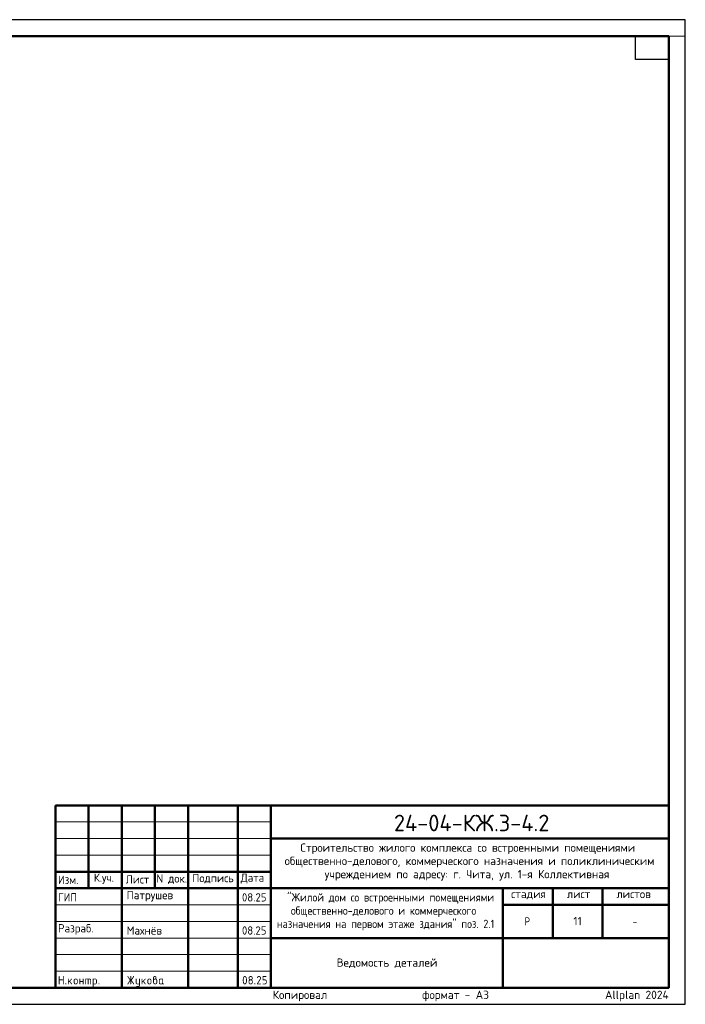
# Model space of a CAD drawing. Header units: millimetres. Extents: x 0 to 42000, y 0 to 29700.
# Tile 2 of 2: x 21920 to 42000, y 0 to 29700. Entities that reach past the tile are written whole.
import ezdxf

# ---------------------------------------------------------------- set-up
doc = ezdxf.new("R2010")
doc.units = ezdxf.units.MM
doc.layers.add('Standard', color=7, linetype='Continuous', lineweight=25)
doc.layers.add('Надписи', color=7, linetype='Continuous', lineweight=25)
doc.styles.add('ISOCPEUR', font='txt')

msp = doc.modelspace()

# ---------------------------------------------------------------- hatches: boundary and pattern name
at = {"layer": 'Standard', "linetype": 'Continuous', "lineweight": 25, "transparency": 33554687}
for points in [[(23099, 614), (23099, 839), (23099, 840), (23099, 842), (23099, 843), (23100, 844), (23100, 845), (23101, 846), (23101, 847), (23102, 848), (23103, 849), (23104, 850), (23105, 850), (23106, 851), (23107, 851), (23109, 851), (23110, 851), (23112, 851), (23113, 851), (23115, 851), (23116, 851), (23117, 851), (23118, 850), (23119, 850), (23120, 849), (23121, 848), (23122, 847), (23122, 846), (23123, 845), (23123, 844), (23124, 843), (23124, 842), (23124, 840), (23124, 839), (23124, 751), (23224, 751), (23224, 839), (23224, 840), (23224, 842), (23224, 843), (23225, 844), (23225, 845), (23226, 846), (23226, 847), (23227, 848), (23228, 849), (23229, 850), (23230, 850), (23231, 851), (23232, 851), (23233, 851), (23235, 851), (23236, 851), (23238, 851), (23239, 851), (23241, 851), (23242, 851), (23243, 850), (23244, 850), (23245, 849), (23246, 848), (23247, 847), (23247, 846), (23248, 845), (23248, 844), (23249, 843), (23249, 842), (23249, 840), (23249, 839), (23249, 614), (23249, 612), (23249, 611), (23249, 609), (23248, 608), (23248, 607), (23247, 606), (23247, 605), (23246, 604), (23245, 604), (23244, 603), (23243, 602), (23242, 602), (23241, 602), (23239, 601), (23238, 601), (23236, 601), (23235, 601), (23233, 601), (23232, 602), (23231, 602), (23230, 602), (23229, 603), (23228, 604), (23227, 604), (23226, 605), (23226, 606), (23225, 607), (23225, 608), (23224, 609), (23224, 611), (23224, 612), (23224, 614), (23224, 726), (23124, 726), (23124, 614), (23124, 612), (23124, 611), (23124, 609), (23123, 608), (23123, 607), (23122, 606), (23122, 605), (23121, 604), (23120, 604), (23119, 603), (23118, 602), (23117, 602), (23116, 602), (23115, 601), (23113, 601), (23112, 601), (23110, 601), (23109, 601), (23107, 602), (23106, 602), (23105, 602), (23104, 603), (23103, 604), (23102, 604), (23101, 605), (23101, 606), (23100, 607), (23100, 608), (23099, 609), (23099, 611), (23099, 612)], [(23299, 626), (23299, 628), (23299, 629), (23299, 631), (23300, 632), (23300, 633), (23301, 634), (23301, 635), (23302, 636), (23303, 637), (23304, 637), (23305, 638), (23306, 638), (23307, 638), (23309, 639), (23310, 639), (23312, 639), (23313, 639), (23314, 639), (23316, 638), (23317, 638), (23318, 638), (23319, 637), (23320, 637), (23321, 636), (23322, 635), (23322, 634), (23323, 633), (23323, 632), (23324, 631), (23324, 629), (23324, 628), (23324, 626), (23324, 614), (23324, 612), (23324, 611), (23324, 610), (23323, 608), (23323, 607), (23322, 606), (23322, 605), (23321, 604), (23320, 604), (23319, 603), (23318, 602), (23317, 602), (23316, 602), (23314, 601), (23313, 601), (23312, 601), (23310, 601), (23309, 601), (23307, 602), (23306, 602), (23305, 602), (23304, 603), (23303, 604), (23302, 604), (23301, 605), (23301, 606), (23300, 607), (23300, 608), (23299, 610), (23299, 611), (23299, 612), (23299, 614)], [(23399, 694), (23478, 773), (23478, 773), (23479, 774), (23480, 775), (23482, 775), (23483, 776), (23484, 776), (23485, 776), (23486, 776), (23488, 776), (23489, 776), (23491, 776), (23492, 775), (23493, 775), (23494, 774), (23495, 774), (23496, 773), (23497, 772), (23497, 771), (23498, 770), (23498, 769), (23499, 768), (23499, 767), (23499, 765), (23499, 764), (23499, 762), (23499, 761), (23498, 760), (23498, 759), (23497, 758), (23497, 757), (23496, 756), (23495, 755), (23440, 700), (23496, 621), (23498, 619), (23498, 617), (23499, 616), (23499, 614), (23499, 612), (23499, 611), (23499, 609), (23498, 608), (23498, 607), (23497, 606), (23497, 605), (23496, 604), (23495, 604), (23494, 603), (23493, 602), (23492, 602), (23491, 602), (23489, 601), (23488, 601), (23486, 601), (23485, 601), (23483, 602), (23482, 602), (23480, 603), (23479, 603), (23478, 604), (23477, 605), (23476, 607), (23422, 682), (23399, 659), (23399, 614), (23399, 612), (23399, 611), (23399, 609), (23398, 608), (23398, 607), (23397, 606), (23397, 605), (23396, 604), (23395, 604), (23394, 603), (23393, 602), (23392, 602), (23391, 602), (23389, 601), (23388, 601), (23386, 601), (23385, 601), (23383, 601), (23382, 602), (23381, 602), (23380, 602), (23379, 603), (23378, 604), (23377, 604), (23376, 605), (23376, 606), (23375, 607), (23375, 608), (23374, 609), (23374, 611), (23374, 612), (23374, 614), (23374, 764), (23374, 765), (23374, 767), (23374, 768), (23375, 769), (23375, 770), (23376, 771), (23376, 772), (23377, 773), (23378, 774), (23379, 774), (23380, 775), (23381, 775), (23382, 776), (23383, 776), (23385, 776), (23386, 776), (23388, 776), (23389, 776), (23391, 776), (23392, 775), (23393, 775), (23394, 774), (23395, 774), (23396, 773), (23397, 772), (23397, 771), (23398, 770), (23398, 769), (23399, 768), (23399, 767), (23399, 765), (23399, 764)], [(23749, 676), (23749, 614), (23749, 612), (23748, 611), (23748, 609), (23748, 608), (23747, 607), (23747, 606), (23746, 605), (23746, 604), (23745, 604), (23744, 603), (23743, 602), (23742, 602), (23740, 602), (23739, 601), (23738, 601), (23736, 601), (23735, 601), (23733, 601), (23732, 602), (23731, 602), (23729, 602), (23729, 603), (23728, 604), (23727, 604), (23726, 605), (23725, 606), (23725, 607), (23724, 608), (23724, 609), (23724, 611), (23724, 612), (23724, 614), (23724, 764), (23724, 765), (23724, 767), (23724, 768), (23724, 769), (23725, 770), (23725, 771), (23726, 772), (23727, 773), (23728, 774), (23729, 774), (23729, 775), (23731, 775), (23732, 776), (23733, 776), (23735, 776), (23736, 776), (23738, 776), (23739, 776), (23740, 776), (23742, 775), (23743, 775), (23744, 774), (23745, 774), (23746, 773), (23746, 772), (23747, 771), (23747, 770), (23748, 769), (23748, 768), (23748, 767), (23749, 765), (23749, 764), (23749, 701), (23823, 701), (23823, 764), (23823, 765), (23824, 767), (23824, 768), (23824, 769), (23825, 770), (23825, 771), (23826, 772), (23826, 773), (23827, 774), (23828, 774), (23829, 775), (23830, 775), (23832, 776), (23833, 776), (23834, 776), (23836, 776), (23837, 776), (23839, 776), (23840, 776), (23841, 775), (23843, 775), (23843, 774), (23844, 774), (23845, 773), (23846, 772), (23847, 771), (23847, 770), (23848, 769), (23848, 768), (23848, 767), (23848, 765), (23848, 764), (23848, 614), (23848, 612), (23848, 611), (23848, 609), (23848, 608), (23847, 607), (23847, 606), (23846, 605), (23845, 604), (23844, 604), (23843, 603), (23843, 602), (23841, 602), (23840, 602), (23839, 601), (23837, 601), (23836, 601), (23834, 601), (23833, 601), (23832, 602), (23830, 602), (23829, 602), (23828, 603), (23827, 604), (23826, 604), (23826, 605), (23825, 606), (23825, 607), (23824, 608), (23824, 609), (23824, 611), (23823, 612), (23823, 614), (23823, 676)], [(23911, 776), (24023, 776), (24026, 776), (24028, 776), (24031, 776), (24033, 775), (24036, 775), (24038, 774), (24040, 773), (24043, 773), (24045, 772), (24047, 770), (24049, 769), (24051, 768), (24053, 767), (24055, 765), (24057, 763), (24059, 762), (24061, 760), (24062, 758), (24064, 756), (24065, 754), (24067, 752), (24068, 750), (24069, 748), (24070, 745), (24071, 743), (24071, 741), (24072, 739), (24072, 736), (24073, 734), (24073, 731), (24073, 729), (24073, 726), (24073, 614), (24073, 612), (24073, 611), (24073, 609), (24073, 608), (24072, 607), (24072, 606), (24071, 605), (24070, 604), (24069, 604), (24068, 603), (24067, 602), (24066, 602), (24065, 602), (24064, 601), (24062, 601), (24061, 601), (24059, 601), (24058, 601), (24057, 602), (24055, 602), (24054, 602), (24053, 603), (24052, 604), (24051, 604), (24051, 605), (24050, 606), (24049, 607), (24049, 608), (24049, 609), (24048, 611), (24048, 612), (24048, 614), (24048, 726), (24048, 729), (24048, 731), (24047, 734), (24046, 736), (24046, 738), (24044, 740), (24043, 742), (24041, 744), (24039, 746), (24037, 747), (24035, 748), (24033, 749), (24031, 750), (24028, 751), (24026, 751), (24023, 751), (23998, 751), (23998, 614), (23998, 612), (23998, 611), (23998, 609), (23998, 608), (23997, 607), (23997, 606), (23996, 605), (23995, 604), (23995, 604), (23994, 603), (23993, 602), (23991, 602), (23990, 602), (23989, 601), (23987, 601), (23986, 601), (23984, 601), (23983, 601), (23982, 602), (23980, 602), (23979, 602), (23978, 603), (23977, 604), (23977, 604), (23976, 605), (23975, 606), (23975, 607), (23974, 608), (23974, 609), (23974, 611), (23973, 612), (23973, 614), (23973, 751), (23924, 751), (23924, 614), (23924, 612), (23923, 611), (23923, 609), (23923, 608), (23922, 607), (23922, 606), (23921, 605), (23920, 604), (23920, 604), (23919, 603), (23918, 602), (23916, 602), (23915, 602), (23914, 601), (23913, 601), (23911, 601), (23909, 601), (23908, 601), (23907, 602), (23906, 602), (23904, 602), (23903, 603), (23902, 604), (23902, 604), (23901, 605), (23900, 606), (23900, 607), (23899, 608), (23899, 609), (23899, 611), (23898, 612), (23898, 614), (23898, 764), (23898, 765), (23899, 767), (23899, 768), (23899, 769), (23900, 770), (23900, 771), (23901, 772), (23902, 773), (23902, 774), (23903, 774), (23904, 775), (23905, 775), (23907, 776), (23908, 776), (23909, 776)], [(24298, 626), (24298, 628), (24298, 629), (24299, 631), (24299, 632), (24299, 633), (24300, 634), (24301, 635), (24301, 636), (24302, 637), (24303, 637), (24304, 638), (24305, 638), (24307, 638), (24308, 639), (24309, 639), (24311, 639), (24312, 639), (24314, 639), (24315, 638), (24316, 638), (24317, 638), (24318, 637), (24319, 637), (24320, 636), (24321, 635), (24322, 634), (24322, 633), (24323, 632), (24323, 631), (24323, 629), (24323, 628), (24323, 626), (24323, 614), (24323, 612), (24323, 611), (24323, 610), (24323, 608), (24322, 607), (24322, 606), (24321, 605), (24320, 604), (24319, 604), (24318, 603), (24317, 602), (24316, 602), (24315, 602), (24314, 601), (24312, 601), (24311, 601), (24309, 601), (24308, 601), (24307, 602), (24305, 602), (24304, 602), (24303, 603), (24302, 604), (24301, 604), (24301, 605), (24300, 606), (24299, 607), (24299, 608), (24299, 610), (24298, 611), (24298, 612), (24298, 614)], [(25259, 704), (25194, 607), (25193, 605), (25192, 604), (25191, 603), (25190, 603), (25188, 602), (25187, 602), (25185, 601), (25183, 601), (25182, 601), (25180, 601), (25179, 602), (25178, 602), (25177, 603), (25176, 603), (25175, 604), (25174, 605), (25173, 605), (25173, 606), (25172, 607), (25172, 609), (25171, 610), (25171, 611), (25171, 613), (25171, 614), (25171, 616), (25172, 618), (25172, 619), (25173, 621), (25243, 726), (25173, 832), (25172, 833), (25172, 835), (25171, 837), (25171, 838), (25171, 840), (25171, 841), (25171, 843), (25172, 844), (25172, 845), (25173, 846), (25173, 847), (25174, 848), (25175, 849), (25176, 849), (25177, 850), (25178, 850), (25179, 851), (25181, 851), (25182, 851), (25184, 851), (25185, 851), (25187, 851), (25188, 851), (25189, 850), (25191, 849), (25192, 848), (25193, 847), (25194, 846), (25259, 749), (25259, 839), (25259, 840), (25259, 842), (25259, 843), (25259, 844), (25260, 845), (25260, 846), (25261, 847), (25262, 848), (25262, 849), (25263, 850), (25264, 850), (25266, 851), (25267, 851), (25268, 851), (25269, 851), (25271, 851), (25273, 851), (25274, 851), (25275, 851), (25277, 851), (25278, 850), (25279, 850), (25280, 849), (25280, 848), (25281, 847), (25282, 846), (25282, 845), (25283, 844), (25283, 843), (25283, 842), (25284, 840), (25284, 839), (25284, 749), (25348, 846), (25349, 847), (25350, 848), (25351, 849), (25353, 850), (25354, 851), (25356, 851), (25357, 851), (25359, 851), (25360, 851), (25361, 851), (25362, 851), (25363, 850), (25365, 850), (25366, 849), (25367, 848), (25367, 847), (25368, 847), (25369, 846), (25370, 845), (25370, 843), (25371, 842), (25371, 841), (25371, 840), (25371, 839), (25371, 837), (25371, 835), (25370, 833), (25369, 832), (25299, 726), (25369, 621), (25370, 619), (25371, 617), (25371, 616), (25371, 614), (25371, 613), (25371, 611), (25371, 610), (25370, 609), (25370, 608), (25369, 607), (25368, 606), (25368, 605), (25367, 604), (25366, 603), (25365, 603), (25364, 602), (25363, 602), (25361, 602), (25360, 601), (25359, 601), (25357, 601), (25356, 602), (25354, 602), (25353, 603), (25351, 603), (25350, 604), (25349, 605), (25348, 607), (25284, 704), (25284, 614), (25284, 612), (25283, 611), (25283, 609), (25283, 608), (25282, 607), (25282, 606), (25281, 605), (25280, 604), (25280, 604), (25279, 603), (25278, 602), (25277, 602), (25275, 602), (25274, 601), (25273, 601), (25271, 601), (25269, 601), (25268, 601), (25267, 602), (25266, 602), (25264, 602), (25263, 603), (25262, 604), (25262, 604), (25261, 605), (25260, 606), (25260, 607), (25259, 608), (25259, 609), (25259, 611), (25259, 612), (25259, 614)], [(25521, 576), (25521, 601), (25471, 601), (25468, 601), (25466, 602), (25463, 602), (25461, 602), (25458, 603), (25456, 603), (25454, 604), (25452, 605), (25449, 606), (25447, 607), (25445, 608), (25443, 609), (25441, 611), (25439, 612), (25437, 614), (25436, 616), (25434, 618), (25432, 620), (25431, 622), (25429, 624), (25428, 626), (25427, 628), (25426, 630), (25425, 632), (25424, 634), (25423, 637), (25422, 639), (25422, 641), (25422, 644), (25421, 646), (25421, 649), (25421, 651), (25421, 764), (25421, 765), (25421, 767), (25421, 768), (25422, 769), (25422, 770), (25423, 771), (25423, 772), (25424, 773), (25425, 774), (25426, 774), (25427, 775), (25428, 775), (25429, 776), (25431, 776), (25432, 776), (25434, 776), (25435, 776), (25437, 776), (25438, 776), (25439, 775), (25440, 775), (25441, 774), (25442, 774), (25443, 773), (25444, 772), (25444, 771), (25445, 770), (25445, 769), (25446, 768), (25446, 767), (25446, 765), (25446, 764), (25446, 651), (25446, 649), (25447, 646), (25447, 644), (25448, 642), (25449, 640), (25450, 638), (25452, 636), (25454, 634), (25455, 632), (25457, 630), (25459, 629), (25462, 628), (25464, 627), (25466, 627), (25468, 626), (25471, 626), (25521, 626), (25521, 764), (25521, 765), (25521, 767), (25521, 768), (25522, 769), (25522, 770), (25523, 771), (25523, 772), (25524, 773), (25525, 774), (25526, 774), (25527, 775), (25528, 775), (25529, 776), (25530, 776), (25532, 776), (25533, 776), (25535, 776), (25536, 776), (25538, 776), (25539, 775), (25540, 775), (25541, 774), (25542, 774), (25543, 773), (25544, 772), (25544, 771), (25545, 770), (25545, 769), (25545, 768), (25546, 767), (25546, 765), (25546, 764), (25546, 576), (25546, 574), (25546, 571), (25545, 569), (25545, 566), (25545, 564), (25544, 562), (25543, 559), (25542, 557), (25541, 555), (25540, 553), (25539, 551), (25538, 549), (25537, 547), (25535, 545), (25533, 543), (25532, 541), (25530, 539), (25528, 538), (25526, 536), (25524, 535), (25522, 533), (25520, 532), (25518, 531), (25516, 530), (25514, 529), (25511, 528), (25509, 528), (25507, 527), (25504, 527), (25502, 527), (25499, 526), (25497, 526), (25446, 526), (25445, 526), (25443, 527), (25442, 527), (25441, 527), (25440, 528), (25439, 528), (25438, 529), (25437, 529), (25436, 530), (25435, 531), (25435, 532), (25434, 533), (25434, 535), (25434, 536), (25434, 537), (25434, 539), (25434, 540), (25434, 541), (25434, 542), (25435, 544), (25435, 545), (25436, 546), (25436, 547), (25437, 548), (25438, 549), (25439, 549), (25440, 550), (25442, 550), (25443, 551), (25444, 551), (25445, 551), (25446, 551), (25496, 551), (25499, 551), (25501, 552), (25503, 552), (25506, 553), (25508, 554), (25510, 555), (25512, 557), (25514, 558), (25515, 560), (25517, 562), (25518, 564), (25519, 566), (25520, 568), (25520, 571), (25521, 573)], [(25621, 694), (25700, 773), (25700, 773), (25701, 774), (25702, 775), (25704, 775), (25705, 776), (25706, 776), (25707, 776), (25708, 776), (25710, 776), (25711, 776), (25713, 776), (25714, 775), (25715, 775), (25716, 774), (25717, 774), (25718, 773), (25719, 772), (25719, 771), (25720, 770), (25720, 769), (25721, 768), (25721, 767), (25721, 765), (25721, 764), (25721, 762), (25721, 761), (25721, 760), (25720, 759), (25720, 758), (25719, 757), (25718, 756), (25717, 755), (25662, 700), (25719, 621), (25720, 619), (25720, 617), (25721, 616), (25721, 614), (25721, 612), (25721, 611), (25721, 609), (25720, 608), (25720, 607), (25719, 606), (25719, 605), (25718, 604), (25717, 604), (25716, 603), (25715, 602), (25714, 602), (25713, 602), (25711, 601), (25710, 601), (25708, 601), (25707, 601), (25705, 602), (25704, 602), (25703, 603), (25701, 603), (25700, 604), (25699, 605), (25698, 607), (25644, 682), (25621, 659), (25621, 614), (25621, 612), (25621, 611), (25621, 609), (25620, 608), (25620, 607), (25619, 606), (25619, 605), (25618, 604), (25617, 604), (25616, 603), (25615, 602), (25614, 602), (25613, 602), (25611, 601), (25610, 601), (25608, 601), (25607, 601), (25606, 601), (25604, 602), (25603, 602), (25602, 602), (25601, 603), (25600, 604), (25599, 604), (25598, 605), (25598, 606), (25597, 607), (25597, 608), (25596, 609), (25596, 611), (25596, 612), (25596, 614), (25596, 764), (25596, 765), (25596, 767), (25596, 768), (25597, 769), (25597, 770), (25598, 771), (25598, 772), (25599, 773), (25600, 774), (25601, 774), (25602, 775), (25603, 775), (25604, 776), (25606, 776), (25607, 776), (25608, 776), (25610, 776), (25611, 776), (25613, 776), (25614, 775), (25615, 775), (25616, 774), (25617, 774), (25618, 773), (25619, 772), (25619, 771), (25620, 770), (25620, 769), (25621, 768), (25621, 767), (25621, 765), (25621, 764)], [(29000, 626), (29000, 628), (29000, 629), (29000, 631), (29001, 632), (29001, 633), (29002, 634), (29002, 635), (29003, 636), (29004, 637), (29005, 637), (29006, 638), (29007, 638), (29008, 638), (29009, 639), (29011, 639), (29012, 639), (29014, 639), (29015, 639), (29017, 638), (29018, 638), (29019, 638), (29020, 637), (29021, 637), (29022, 636), (29023, 635), (29023, 634), (29024, 633), (29024, 632), (29024, 631), (29025, 629), (29025, 628), (29025, 626), (29025, 614), (29025, 612), (29025, 611), (29024, 610), (29024, 608), (29024, 607), (29023, 606), (29023, 605), (29022, 604), (29021, 604), (29020, 603), (29019, 602), (29018, 602), (29017, 602), (29015, 601), (29014, 601), (29012, 601), (29011, 601), (29009, 601), (29008, 602), (29007, 602), (29006, 602), (29005, 603), (29004, 604), (29003, 604), (29002, 605), (29002, 606), (29001, 607), (29001, 608), (29000, 610), (29000, 611), (29000, 612), (29000, 614)], [(29137, 851), (29140, 851), (29144, 851), (29147, 851), (29150, 850), (29153, 850), (29156, 849), (29158, 848), (29161, 847), (29164, 846), (29167, 844), (29169, 843), (29172, 841), (29174, 839), (29177, 837), (29179, 835), (29181, 833), (29184, 831), (29186, 828), (29188, 826), (29189, 823), (29191, 821), (29193, 818), (29194, 816), (29195, 813), (29196, 810), (29197, 807), (29198, 804), (29198, 801), (29199, 798), (29199, 795), (29200, 792), (29200, 789), (29200, 784), (29199, 780), (29198, 775), (29197, 771), (29195, 766), (29193, 762), (29191, 757), (29188, 753), (29110, 626), (29187, 626), (29189, 626), (29190, 626), (29191, 626), (29193, 626), (29194, 625), (29195, 625), (29196, 624), (29197, 623), (29197, 622), (29198, 621), (29198, 620), (29199, 619), (29199, 618), (29199, 617), (29200, 615), (29200, 614), (29200, 612), (29199, 611), (29199, 610), (29199, 608), (29198, 607), (29198, 606), (29197, 605), (29197, 604), (29196, 604), (29195, 603), (29194, 602), (29193, 602), (29191, 602), (29190, 601), (29189, 601), (29187, 601), (29087, 601), (29086, 601), (29084, 601), (29083, 602), (29082, 602), (29081, 602), (29080, 603), (29079, 604), (29078, 604), (29077, 605), (29076, 606), (29076, 607), (29075, 608), (29075, 609), (29075, 611), (29075, 612), (29075, 614), (29075, 616), (29075, 617), (29076, 619), (29077, 621), (29168, 768), (29170, 771), (29171, 773), (29172, 776), (29173, 778), (29174, 781), (29174, 783), (29175, 786), (29175, 789), (29175, 793), (29174, 796), (29173, 800), (29172, 803), (29171, 806), (29168, 809), (29166, 813), (29164, 815), (29161, 818), (29158, 820), (29155, 822), (29152, 823), (29148, 825), (29145, 826), (29141, 826), (29137, 826), (29135, 826), (29132, 826), (29129, 825), (29127, 824), (29124, 823), (29122, 822), (29119, 820), (29117, 818), (29114, 816), (29112, 814), (29110, 812), (29107, 809), (29105, 806), (29103, 802), (29100, 799), (29098, 795), (29097, 793), (29096, 792), (29095, 791), (29094, 790), (29092, 790), (29091, 789), (29089, 789), (29087, 789), (29086, 789), (29084, 789), (29083, 789), (29082, 790), (29081, 790), (29080, 791), (29079, 791), (29078, 792), (29077, 793), (29076, 794), (29076, 795), (29075, 796), (29075, 797), (29075, 798), (29075, 800), (29075, 801), (29075, 803), (29075, 804), (29075, 805), (29076, 806), (29079, 812), (29082, 817), (29085, 822), (29088, 826), (29092, 830), (29095, 834), (29099, 837), (29103, 840), (29107, 843), (29111, 845), (29115, 847), (29119, 848), (29123, 850), (29128, 851), (29132, 851)], [(29250, 739), (29250, 839), (29250, 840), (29250, 842), (29250, 843), (29250, 844), (29251, 845), (29251, 846), (29252, 847), (29253, 848), (29253, 849), (29254, 850), (29255, 850), (29257, 851), (29258, 851), (29259, 851), (29261, 851), (29262, 851), (29349, 851), (29351, 851), (29352, 851), (29354, 851), (29355, 851), (29356, 850), (29357, 850), (29358, 849), (29359, 848), (29359, 847), (29360, 846), (29361, 845), (29361, 844), (29361, 843), (29362, 842), (29362, 840), (29362, 839), (29362, 837), (29362, 836), (29361, 834), (29361, 833), (29361, 832), (29360, 831), (29359, 830), (29359, 829), (29358, 829), (29357, 828), (29356, 827), (29355, 827), (29354, 827), (29352, 826), (29351, 826), (29349, 826), (29275, 826), (29275, 751), (29312, 751), (29315, 751), (29318, 751), (29321, 751), (29324, 750), (29327, 750), (29330, 749), (29333, 748), (29336, 747), (29339, 746), (29341, 744), (29344, 743), (29347, 741), (29349, 739), (29351, 737), (29354, 735), (29356, 733), (29358, 731), (29360, 728), (29362, 726), (29364, 723), (29366, 721), (29367, 718), (29369, 715), (29370, 713), (29371, 710), (29372, 707), (29373, 704), (29373, 701), (29374, 698), (29374, 695), (29374, 692), (29374, 689), (29374, 664), (29374, 661), (29374, 657), (29374, 654), (29373, 651), (29373, 648), (29372, 645), (29371, 643), (29370, 640), (29369, 637), (29367, 634), (29366, 632), (29364, 629), (29362, 627), (29360, 624), (29358, 622), (29356, 620), (29354, 617), (29351, 615), (29349, 613), (29346, 612), (29344, 610), (29341, 608), (29339, 607), (29336, 606), (29333, 605), (29330, 604), (29327, 603), (29324, 602), (29321, 602), (29318, 602), (29315, 601), (29312, 601), (29262, 601), (29261, 601), (29259, 601), (29258, 602), (29257, 602), (29255, 602), (29254, 603), (29253, 604), (29253, 604), (29252, 605), (29251, 606), (29251, 607), (29250, 608), (29250, 610), (29250, 611), (29250, 612), (29250, 614), (29250, 615), (29250, 617), (29250, 618), (29250, 619), (29251, 620), (29251, 621), (29252, 622), (29253, 623), (29253, 624), (29254, 625), (29255, 625), (29257, 626), (29258, 626), (29259, 626), (29261, 626), (29262, 626), (29312, 626), (29316, 626), (29319, 627), (29323, 628), (29326, 629), (29330, 630), (29333, 632), (29336, 634), (29338, 637), (29341, 640), (29343, 643), (29345, 646), (29347, 649), (29348, 653), (29349, 656), (29349, 660), (29349, 664), (29349, 689), (29349, 693), (29349, 696), (29348, 700), (29347, 703), (29345, 707), (29343, 710), (29341, 713), (29338, 715), (29336, 718), (29333, 720), (29330, 722), (29326, 724), (29323, 725), (29319, 726), (29316, 726), (29312, 726), (29262, 726), (29261, 726), (29259, 726), (29258, 727), (29257, 727), (29255, 727), (29254, 728), (29253, 729), (29253, 729), (29252, 730), (29251, 731), (29251, 732), (29250, 733), (29250, 734), (29250, 736), (29250, 737)]]:
    msp.add_hatch(color=7, dxfattribs=at).paths.add_polyline_path(points, flags=16)
h = msp.add_hatch(color=7, dxfattribs=at)
h.paths.add_polyline_path([(23549, 664), (23549, 714), (23549, 717), (23549, 720), (23549, 723), (23550, 726), (23550, 729), (23551, 732), (23552, 735), (23553, 738), (23554, 740), (23556, 743), (23557, 746), (23559, 748), (23561, 751), (23563, 753), (23565, 756), (23567, 758), (23569, 760), (23572, 762), (23574, 764), (23577, 766), (23579, 768), (23582, 769), (23584, 770), (23587, 772), (23590, 773), (23593, 774), (23596, 774), (23599, 775), (23602, 776), (23605, 776), (23608, 776), (23611, 776), (23614, 776), (23618, 776), (23621, 776), (23624, 775), (23627, 774), (23630, 774), (23633, 773), (23635, 772), (23638, 770), (23641, 769), (23643, 768), (23646, 766), (23648, 764), (23651, 762), (23653, 760), (23655, 758), (23658, 756), (23660, 753), (23662, 751), (23663, 749), (23665, 746), (23666, 743), (23668, 741), (23669, 738), (23670, 735), (23671, 732), (23672, 729), (23672, 726), (23673, 723), (23673, 720), (23674, 717), (23674, 714), (23674, 664), (23674, 660), (23673, 657), (23673, 654), (23672, 651), (23672, 648), (23671, 645), (23670, 642), (23669, 640), (23668, 637), (23666, 634), (23665, 632), (23663, 629), (23662, 627), (23660, 624), (23658, 622), (23655, 620), (23653, 617), (23651, 615), (23648, 613), (23646, 612), (23643, 610), (23641, 608), (23638, 607), (23635, 606), (23632, 605), (23629, 604), (23627, 603), (23624, 602), (23621, 602), (23617, 602), (23614, 601), (23611, 601), (23608, 601), (23605, 602), (23602, 602), (23599, 602), (23596, 603), (23593, 604), (23590, 605), (23587, 606), (23584, 607), (23582, 608), (23579, 610), (23577, 612), (23574, 613), (23572, 615), (23569, 617), (23567, 620), (23565, 622), (23563, 624), (23561, 627), (23559, 629), (23557, 632), (23556, 634), (23554, 637), (23553, 640), (23552, 642), (23551, 645), (23550, 648), (23550, 651), (23549, 654), (23549, 657), (23549, 660)], flags=16)
h.paths.add_polyline_path([(23648, 664), (23648, 714), (23648, 718), (23648, 721), (23647, 725), (23646, 728), (23644, 732), (23642, 735), (23640, 738), (23638, 740), (23635, 743), (23632, 745), (23629, 747), (23625, 749), (23622, 750), (23619, 751), (23615, 751), (23611, 751), (23607, 751), (23604, 751), (23600, 750), (23597, 749), (23594, 747), (23590, 745), (23587, 743), (23585, 740), (23582, 738), (23580, 735), (23578, 732), (23577, 728), (23575, 725), (23574, 721), (23574, 718), (23574, 714), (23574, 664), (23574, 660), (23574, 656), (23575, 653), (23577, 649), (23578, 646), (23580, 643), (23582, 640), (23585, 637), (23587, 634), (23590, 632), (23593, 630), (23597, 629), (23600, 628), (23604, 627), (23607, 626), (23611, 626), (23615, 626), (23619, 627), (23622, 628), (23625, 629), (23629, 630), (23632, 633), (23635, 635), (23638, 637), (23640, 640), (23642, 643), (23644, 646), (23646, 649), (23647, 653), (23648, 656), (23648, 660)])
h = msp.add_hatch(color=7, dxfattribs=at)
h.paths.add_polyline_path([(24123, 764), (24123, 765), (24124, 767), (24124, 768), (24124, 769), (24125, 770), (24125, 771), (24126, 772), (24127, 773), (24127, 774), (24128, 774), (24129, 775), (24130, 775), (24132, 776), (24133, 776), (24134, 776), (24136, 776), (24198, 776), (24201, 776), (24203, 776), (24206, 776), (24208, 775), (24211, 775), (24213, 774), (24215, 773), (24218, 773), (24220, 772), (24222, 770), (24224, 769), (24226, 768), (24228, 767), (24230, 765), (24232, 763), (24234, 762), (24236, 760), (24237, 758), (24239, 756), (24240, 754), (24241, 752), (24243, 750), (24244, 748), (24245, 746), (24245, 743), (24246, 741), (24247, 739), (24247, 736), (24248, 734), (24248, 731), (24248, 729), (24248, 726), (24248, 651), (24248, 649), (24248, 646), (24248, 644), (24247, 641), (24247, 639), (24246, 637), (24245, 634), (24245, 632), (24244, 630), (24243, 628), (24241, 626), (24240, 624), (24239, 622), (24237, 620), (24236, 618), (24234, 616), (24232, 614), (24230, 612), (24228, 611), (24226, 609), (24224, 608), (24222, 607), (24220, 606), (24218, 605), (24215, 604), (24213, 603), (24211, 603), (24208, 602), (24206, 602), (24203, 602), (24201, 601), (24198, 601), (24148, 601), (24148, 539), (24148, 537), (24148, 536), (24148, 535), (24148, 533), (24147, 532), (24147, 531), (24146, 530), (24145, 529), (24145, 529), (24144, 528), (24143, 528), (24141, 527), (24140, 527), (24139, 527), (24138, 526), (24136, 526), (24134, 526), (24133, 527), (24132, 527), (24130, 527), (24129, 528), (24128, 528), (24127, 529), (24127, 529), (24126, 530), (24125, 531), (24125, 532), (24124, 533), (24124, 535), (24124, 536), (24123, 537), (24123, 539)], flags=16)
h.paths.add_polyline_path([(24148, 751), (24148, 626), (24198, 626), (24201, 626), (24203, 627), (24206, 627), (24208, 628), (24210, 629), (24212, 630), (24214, 632), (24216, 634), (24218, 635), (24219, 637), (24220, 639), (24221, 642), (24222, 644), (24223, 646), (24223, 649), (24223, 651), (24223, 726), (24223, 729), (24223, 731), (24222, 734), (24221, 736), (24220, 738), (24219, 740), (24218, 742), (24216, 744), (24214, 746), (24212, 747), (24210, 748), (24208, 749), (24206, 750), (24203, 751), (24201, 751), (24198, 751)])
h = msp.add_hatch(color=7, dxfattribs=at)
h.paths.add_polyline_path([(25771, 664), (25771, 714), (25771, 717), (25771, 720), (25771, 723), (25772, 726), (25773, 729), (25773, 732), (25774, 735), (25775, 738), (25777, 740), (25778, 743), (25779, 746), (25781, 748), (25783, 751), (25785, 753), (25787, 756), (25789, 758), (25791, 760), (25794, 762), (25796, 764), (25799, 766), (25801, 768), (25804, 769), (25806, 770), (25809, 772), (25812, 773), (25815, 774), (25818, 774), (25821, 775), (25824, 776), (25827, 776), (25830, 776), (25833, 776), (25836, 776), (25840, 776), (25843, 776), (25846, 775), (25849, 774), (25852, 774), (25855, 773), (25857, 772), (25860, 770), (25863, 769), (25865, 768), (25868, 766), (25871, 764), (25873, 762), (25875, 760), (25878, 758), (25880, 756), (25882, 753), (25884, 751), (25885, 749), (25887, 746), (25889, 743), (25890, 741), (25891, 738), (25892, 735), (25893, 732), (25894, 729), (25894, 726), (25895, 723), (25895, 720), (25896, 717), (25896, 714), (25896, 664), (25896, 660), (25895, 657), (25895, 654), (25894, 651), (25894, 648), (25893, 645), (25892, 642), (25891, 640), (25890, 637), (25888, 634), (25887, 632), (25885, 629), (25884, 627), (25882, 624), (25880, 622), (25877, 620), (25875, 617), (25873, 615), (25870, 613), (25868, 612), (25865, 610), (25863, 608), (25860, 607), (25857, 606), (25854, 605), (25852, 604), (25849, 603), (25846, 602), (25843, 602), (25840, 602), (25836, 601), (25833, 601), (25830, 601), (25827, 602), (25824, 602), (25821, 602), (25818, 603), (25815, 604), (25812, 605), (25809, 606), (25806, 607), (25804, 608), (25801, 610), (25799, 612), (25796, 613), (25794, 615), (25791, 617), (25789, 620), (25787, 622), (25785, 624), (25783, 627), (25781, 629), (25779, 632), (25778, 634), (25777, 637), (25775, 640), (25774, 642), (25773, 645), (25773, 648), (25772, 651), (25771, 654), (25771, 657), (25771, 660)], flags=16)
h.paths.add_polyline_path([(25871, 664), (25871, 714), (25871, 718), (25870, 721), (25869, 725), (25868, 728), (25866, 732), (25864, 735), (25862, 738), (25860, 740), (25857, 743), (25854, 745), (25851, 747), (25848, 749), (25844, 750), (25841, 751), (25837, 751), (25833, 751), (25829, 751), (25826, 751), (25822, 750), (25819, 749), (25816, 747), (25813, 745), (25810, 743), (25807, 740), (25804, 738), (25802, 735), (25800, 732), (25799, 728), (25797, 725), (25797, 721), (25796, 718), (25796, 714), (25796, 664), (25796, 660), (25797, 656), (25797, 653), (25799, 649), (25800, 646), (25802, 643), (25804, 640), (25807, 637), (25809, 634), (25812, 632), (25815, 630), (25819, 629), (25822, 628), (25826, 627), (25829, 626), (25833, 626), (25837, 626), (25841, 627), (25844, 628), (25848, 629), (25851, 630), (25854, 633), (25857, 635), (25860, 637), (25862, 640), (25864, 643), (25866, 646), (25868, 649), (25869, 653), (25870, 656), (25871, 660)])
h = msp.add_hatch(color=7, dxfattribs=at)
h.paths.add_polyline_path([(25971, 764), (25975, 767), (25979, 769), (25982, 772), (25986, 773), (25990, 775), (25993, 775), (25997, 776), (26000, 776), (26002, 776), (26004, 777), (26006, 777), (26007, 778), (26009, 779), (26011, 781), (26013, 783), (26014, 785), (26016, 787), (26017, 789), (26018, 791), (26019, 793), (26020, 795), (26020, 797), (26021, 799), (26021, 801), (26021, 804), (26020, 806), (26020, 809), (26019, 811), (26018, 813), (26017, 815), (26015, 817), (26014, 819), (26012, 821), (26010, 822), (26008, 824), (26005, 824), (26003, 825), (26001, 826), (25998, 826), (25996, 826), (25993, 826), (25991, 826), (25988, 825), (25986, 824), (25984, 823), (25982, 822), (25980, 821), (25978, 819), (25976, 817), (25975, 815), (25973, 813), (25973, 811), (25972, 809), (25971, 806), (25971, 804), (25971, 801)])
h.paths.add_polyline_path([(26033, 771), (26037, 769), (26041, 767), (26045, 765), (26048, 762), (26052, 759), (26055, 756), (26058, 752), (26060, 748), (26063, 744), (26065, 740), (26067, 736), (26068, 732), (26069, 727), (26070, 723), (26070, 718), (26070, 714), (26070, 664), (26070, 661), (26070, 657), (26070, 654), (26069, 651), (26069, 648), (26068, 645), (26067, 642), (26066, 640), (26065, 637), (26063, 634), (26062, 632), (26060, 629), (26058, 627), (26056, 624), (26054, 622), (26052, 619), (26050, 617), (26048, 615), (26045, 613), (26043, 612), (26040, 610), (26037, 608), (26035, 607), (26032, 606), (26029, 605), (26026, 604), (26024, 603), (26021, 602), (26018, 602), (26014, 602), (26011, 601), (26008, 601), (26005, 601), (26002, 602), (25999, 602), (25996, 602), (25993, 603), (25990, 604), (25987, 605), (25984, 606), (25981, 607), (25979, 608), (25976, 610), (25973, 612), (25971, 613), (25968, 615), (25966, 617), (25964, 620), (25962, 622), (25960, 624), (25958, 627), (25956, 629), (25954, 632), (25953, 634), (25951, 637), (25950, 640), (25949, 643), (25948, 645), (25947, 648), (25947, 651), (25946, 654), (25946, 657), (25946, 661), (25946, 664), (25946, 801), (25946, 804), (25946, 806), (25946, 809), (25947, 811), (25947, 814), (25948, 816), (25948, 818), (25949, 821), (25950, 823), (25951, 825), (25953, 827), (25954, 829), (25955, 831), (25957, 833), (25958, 835), (25960, 837), (25962, 839), (25964, 840), (25966, 842), (25968, 843), (25970, 845), (25972, 846), (25974, 847), (25976, 848), (25979, 849), (25981, 849), (25983, 850), (25986, 850), (25988, 851), (25990, 851), (25993, 851), (25996, 851), (25998, 851), (26001, 851), (26003, 851), (26006, 850), (26008, 850), (26010, 849), (26013, 849), (26015, 848), (26017, 847), (26019, 846), (26021, 844), (26023, 843), (26025, 842), (26027, 840), (26029, 839), (26031, 837), (26033, 835), (26034, 833), (26036, 831), (26037, 829), (26039, 827), (26040, 825), (26041, 823), (26042, 821), (26043, 818), (26043, 816), (26044, 814), (26045, 811), (26045, 809), (26045, 806), (26045, 804), (26045, 801), (26045, 797), (26045, 792), (26044, 788), (26042, 784), (26041, 781), (26038, 777), (26036, 774)], flags=16)
h.paths.add_polyline_path([(26045, 664), (26045, 714), (26045, 718), (26045, 721), (26044, 725), (26043, 728), (26041, 732), (26039, 735), (26037, 738), (26035, 740), (26032, 743), (26029, 745), (26026, 747), (26023, 749), (26019, 750), (26016, 751), (26012, 751), (26008, 751), (26004, 751), (26001, 751), (25997, 750), (25994, 749), (25990, 747), (25987, 745), (25984, 743), (25982, 740), (25979, 738), (25977, 735), (25975, 732), (25973, 728), (25972, 725), (25971, 721), (25971, 718), (25971, 714), (25971, 664), (25971, 660), (25971, 656), (25972, 653), (25973, 649), (25975, 646), (25977, 643), (25979, 640), (25982, 637), (25984, 634), (25987, 632), (25990, 630), (25994, 629), (25997, 628), (26001, 627), (26004, 626), (26008, 626), (26012, 626), (26016, 627), (26019, 628), (26023, 629), (26026, 630), (26029, 633), (26032, 635), (26035, 637), (26037, 640), (26039, 643), (26041, 646), (26043, 649), (26044, 653), (26045, 656), (26045, 660)])
h = msp.add_hatch(color=7, dxfattribs=at)
h.paths.add_polyline_path([(26220, 751), (26170, 751), (26168, 751), (26165, 751), (26163, 750), (26161, 749), (26159, 748), (26157, 747), (26155, 746), (26153, 744), (26151, 742), (26150, 740), (26148, 738), (26147, 736), (26146, 734), (26146, 731), (26146, 729), (26146, 726), (26146, 651), (26146, 649), (26146, 646), (26147, 644), (26147, 642), (26148, 640), (26150, 638), (26151, 636), (26153, 634), (26155, 632), (26157, 630), (26159, 629), (26161, 628), (26163, 627), (26166, 627), (26168, 626), (26170, 626), (26195, 626), (26198, 626), (26200, 627), (26203, 627), (26205, 628), (26207, 629), (26209, 630), (26211, 632), (26213, 634), (26215, 635), (26216, 637), (26218, 639), (26218, 642), (26219, 644), (26220, 646), (26220, 649), (26220, 651)])
h.paths.add_polyline_path([(26270, 614), (26270, 612), (26270, 611), (26270, 609), (26270, 608), (26269, 607), (26269, 606), (26268, 605), (26267, 604), (26266, 604), (26265, 603), (26264, 602), (26263, 602), (26262, 602), (26261, 601), (26259, 601), (26258, 601), (26253, 601), (26249, 602), (26246, 603), (26242, 605), (26238, 606), (26235, 609), (26232, 611), (26229, 615), (26226, 611), (26222, 609), (26218, 606), (26214, 605), (26210, 603), (26205, 602), (26200, 601), (26195, 601), (26170, 601), (26168, 601), (26165, 602), (26163, 602), (26160, 602), (26158, 603), (26156, 603), (26153, 604), (26151, 605), (26149, 606), (26147, 607), (26145, 608), (26143, 609), (26141, 611), (26139, 612), (26137, 614), (26135, 616), (26133, 618), (26132, 619), (26130, 621), (26129, 623), (26127, 625), (26126, 628), (26125, 630), (26124, 632), (26123, 634), (26123, 636), (26122, 639), (26121, 641), (26121, 644), (26121, 646), (26121, 649), (26121, 651), (26121, 726), (26121, 729), (26121, 731), (26121, 734), (26121, 736), (26122, 739), (26123, 741), (26123, 743), (26124, 746), (26125, 748), (26126, 750), (26127, 752), (26129, 754), (26130, 756), (26132, 758), (26133, 760), (26135, 762), (26137, 763), (26139, 765), (26141, 767), (26143, 768), (26145, 769), (26147, 770), (26149, 772), (26151, 773), (26153, 773), (26156, 774), (26158, 775), (26160, 775), (26163, 776), (26165, 776), (26168, 776), (26170, 776), (26233, 776), (26234, 776), (26236, 776), (26237, 776), (26238, 775), (26239, 775), (26240, 774), (26241, 774), (26242, 773), (26243, 772), (26244, 771), (26244, 770), (26245, 769), (26245, 768), (26245, 767), (26245, 765), (26245, 764), (26245, 639), (26245, 637), (26246, 636), (26246, 634), (26246, 633), (26246, 632), (26247, 631), (26248, 630), (26248, 629), (26249, 629), (26250, 628), (26251, 627), (26252, 627), (26254, 627), (26255, 626), (26256, 626), (26258, 626), (26259, 626), (26261, 626), (26262, 626), (26263, 625), (26264, 625), (26265, 625), (26266, 624), (26267, 623), (26268, 622), (26269, 621), (26269, 620), (26270, 619), (26270, 618), (26270, 617), (26270, 615)], flags=16)
h = msp.add_hatch(color=7, dxfattribs=at)
h.paths.add_polyline_path([(28750, 726), (28750, 734), (28749, 742), (28749, 749), (28748, 756), (28747, 764), (28746, 771), (28745, 778), (28743, 785), (28742, 790), (28741, 795), (28739, 799), (28738, 803), (28736, 807), (28734, 810), (28732, 813), (28731, 816), (28729, 818), (28727, 820), (28724, 822), (28722, 824), (28720, 825), (28718, 826), (28715, 826), (28712, 826), (28710, 826), (28708, 826), (28705, 825), (28703, 824), (28701, 822), (28699, 820), (28696, 818), (28695, 816), (28693, 813), (28691, 810), (28689, 807), (28688, 803), (28686, 799), (28685, 794), (28683, 790), (28682, 785), (28680, 778), (28679, 770), (28678, 763), (28677, 756), (28676, 749), (28676, 741), (28675, 734), (28675, 726), (28675, 719), (28676, 711), (28676, 704), (28677, 696), (28678, 689), (28679, 682), (28680, 675), (28682, 668), (28683, 663), (28684, 658), (28686, 654), (28687, 650), (28689, 646), (28691, 643), (28693, 639), (28694, 637), (28696, 634), (28698, 632), (28701, 630), (28703, 629), (28705, 628), (28707, 627), (28710, 626), (28712, 626), (28715, 626), (28718, 627), (28720, 628), (28722, 629), (28724, 630), (28727, 632), (28729, 634), (28731, 637), (28732, 639), (28734, 643), (28736, 646), (28738, 650), (28739, 654), (28741, 658), (28742, 663), (28743, 668), (28745, 675), (28746, 682), (28747, 689), (28748, 696), (28749, 704), (28749, 711), (28750, 719)])
h.paths.add_polyline_path([(28775, 726), (28775, 721), (28775, 715), (28775, 710), (28774, 705), (28774, 699), (28773, 694), (28773, 689), (28772, 685), (28771, 680), (28771, 675), (28770, 671), (28769, 666), (28768, 662), (28766, 657), (28765, 653), (28764, 649), (28762, 643), (28760, 638), (28757, 633), (28755, 628), (28752, 624), (28749, 620), (28746, 616), (28743, 613), (28740, 610), (28736, 608), (28733, 606), (28729, 604), (28725, 603), (28721, 602), (28717, 601), (28712, 601), (28708, 601), (28704, 602), (28700, 603), (28696, 604), (28692, 606), (28689, 608), (28685, 610), (28682, 613), (28679, 616), (28676, 620), (28673, 624), (28670, 628), (28668, 632), (28665, 638), (28663, 643), (28661, 649), (28660, 653), (28658, 657), (28657, 661), (28656, 666), (28655, 670), (28654, 675), (28654, 680), (28653, 684), (28652, 689), (28652, 694), (28651, 699), (28651, 705), (28650, 710), (28650, 715), (28650, 721), (28650, 726), (28650, 732), (28650, 737), (28650, 743), (28651, 748), (28651, 753), (28652, 758), (28652, 763), (28653, 768), (28654, 773), (28654, 778), (28655, 782), (28656, 787), (28657, 791), (28658, 795), (28660, 800), (28661, 804), (28663, 810), (28665, 815), (28668, 820), (28670, 825), (28673, 829), (28676, 833), (28679, 836), (28682, 839), (28685, 842), (28689, 845), (28692, 847), (28696, 848), (28700, 850), (28704, 851), (28708, 851), (28712, 851), (28717, 851), (28721, 851), (28725, 850), (28729, 848), (28733, 847), (28736, 845), (28740, 842), (28743, 839), (28746, 836), (28749, 833), (28752, 829), (28755, 824), (28757, 820), (28760, 815), (28762, 810), (28764, 804), (28765, 799), (28766, 795), (28768, 791), (28769, 787), (28770, 782), (28771, 777), (28771, 773), (28772, 768), (28773, 763), (28773, 758), (28774, 753), (28774, 748), (28775, 743), (28775, 737), (28775, 732)], flags=16)
h = msp.add_hatch(color=7, dxfattribs=at)
h.paths.add_polyline_path([(28887, 626), (28891, 626), (28895, 627), (28898, 628), (28902, 629), (28905, 630), (28908, 632), (28911, 634), (28914, 637), (28917, 640), (28919, 643), (28921, 646), (28922, 649), (28923, 653), (28924, 656), (28925, 660), (28925, 664), (28925, 689), (28925, 693), (28924, 696), (28923, 700), (28922, 703), (28921, 707), (28919, 710), (28916, 713), (28914, 715), (28911, 718), (28908, 720), (28905, 722), (28902, 724), (28898, 725), (28895, 726), (28891, 726), (28887, 726), (28883, 726), (28880, 726), (28876, 725), (28873, 724), (28870, 722), (28867, 720), (28864, 718), (28861, 715), (28858, 713), (28856, 710), (28854, 707), (28853, 703), (28851, 700), (28851, 696), (28850, 693), (28850, 689), (28850, 664), (28850, 660), (28851, 656), (28851, 653), (28853, 649), (28854, 646), (28856, 643), (28858, 640), (28861, 637), (28864, 634), (28867, 632), (28870, 630), (28873, 629), (28876, 628), (28880, 627), (28883, 626)])
h.paths.add_polyline_path([(28887, 601), (28884, 601), (28881, 602), (28878, 602), (28875, 602), (28872, 603), (28869, 604), (28866, 605), (28863, 606), (28861, 607), (28858, 608), (28855, 610), (28853, 612), (28850, 613), (28848, 615), (28845, 617), (28843, 620), (28841, 622), (28839, 624), (28837, 627), (28835, 629), (28834, 632), (28832, 634), (28831, 637), (28830, 640), (28828, 643), (28828, 645), (28827, 648), (28826, 651), (28826, 654), (28825, 657), (28825, 661), (28825, 664), (28825, 689), (28825, 693), (28825, 696), (28826, 700), (28827, 704), (28827, 707), (28828, 710), (28830, 714), (28831, 717), (28833, 720), (28835, 723), (28837, 726), (28839, 729), (28841, 731), (28844, 734), (28847, 736), (28850, 739), (28847, 741), (28844, 744), (28841, 746), (28839, 749), (28837, 752), (28835, 755), (28833, 758), (28831, 761), (28830, 764), (28828, 767), (28827, 771), (28827, 774), (28826, 778), (28825, 781), (28825, 785), (28825, 789), (28825, 792), (28825, 795), (28826, 798), (28826, 801), (28827, 804), (28828, 807), (28828, 810), (28830, 813), (28831, 816), (28832, 818), (28834, 821), (28835, 823), (28837, 826), (28839, 828), (28841, 831), (28843, 833), (28845, 835), (28848, 837), (28850, 839), (28853, 841), (28855, 843), (28858, 844), (28861, 846), (28863, 847), (28866, 848), (28869, 849), (28872, 850), (28875, 850), (28878, 851), (28881, 851), (28884, 851), (28887, 851), (28891, 851), (28894, 851), (28897, 851), (28900, 850), (28903, 850), (28906, 849), (28909, 848), (28911, 847), (28914, 846), (28917, 844), (28919, 843), (28922, 841), (28924, 839), (28927, 837), (28929, 835), (28931, 833), (28934, 831), (28936, 828), (28938, 826), (28939, 823), (28941, 821), (28943, 818), (28944, 816), (28945, 813), (28946, 810), (28947, 807), (28948, 804), (28949, 801), (28949, 798), (28949, 795), (28950, 792), (28950, 789), (28950, 785), (28949, 781), (28949, 778), (28948, 774), (28947, 771), (28946, 767), (28945, 764), (28943, 761), (28942, 758), (28940, 755), (28938, 752), (28936, 749), (28933, 746), (28931, 744), (28928, 741), (28925, 739), (28929, 735), (28933, 732), (28937, 728), (28939, 724), (28942, 719), (28944, 715), (28946, 710), (28947, 705), (28948, 704), (28948, 702), (28948, 701), (28948, 699), (28949, 697), (28949, 695), (28949, 692), (28949, 690), (28949, 687), (28949, 684), (28950, 681), (28950, 678), (28950, 675), (28950, 671), (28950, 668), (28950, 664), (28950, 661), (28949, 657), (28949, 654), (28949, 651), (28948, 648), (28947, 645), (28946, 643), (28945, 640), (28944, 637), (28943, 634), (28941, 632), (28939, 629), (28938, 627), (28936, 624), (28934, 622), (28931, 620), (28929, 617), (28927, 615), (28924, 613), (28922, 612), (28919, 610), (28917, 608), (28914, 607), (28911, 606), (28909, 605), (28906, 604), (28903, 603), (28900, 602), (28897, 602), (28894, 602), (28891, 601)], flags=16)
h.paths.add_polyline_path([(28887, 751), (28891, 751), (28895, 752), (28898, 753), (28902, 754), (28905, 755), (28908, 757), (28911, 759), (28914, 762), (28917, 765), (28919, 768), (28921, 771), (28922, 774), (28923, 778), (28924, 781), (28925, 785), (28925, 789), (28925, 793), (28924, 796), (28923, 800), (28922, 803), (28921, 806), (28919, 809), (28916, 812), (28914, 815), (28911, 818), (28908, 820), (28905, 822), (28902, 823), (28898, 825), (28895, 826), (28891, 826), (28887, 826), (28883, 826), (28880, 826), (28876, 825), (28873, 823), (28870, 822), (28867, 820), (28864, 818), (28861, 815), (28858, 813), (28856, 810), (28854, 807), (28853, 803), (28851, 800), (28851, 796), (28850, 793), (28850, 789), (28850, 785), (28851, 781), (28851, 778), (28853, 774), (28854, 771), (28856, 768), (28858, 765), (28861, 762), (28864, 759), (28867, 757), (28870, 755), (28873, 754), (28876, 753), (28880, 752), (28883, 751)])

# ---------------------------------------------------------------- linework, layer by layer
at = {"layer": 'Standard', "color": 7, "linetype": 'Continuous', "lineweight": 35, "transparency": 33554687}
for p, q in [((41500, 27600), (41500, 20500)), ((41500, 27200), (41500, 20100))]:
    msp.add_line(p, q, dxfattribs=at)
at = {"layer": 'Standard', "color": 7, "linetype": 'Continuous', "lineweight": 50, "transparency": 33554687}
for p, q in [((41500, 27100), (41500, 23200)), ((23000, 500), (23000, 6000)), ((23000, 6000), (41500, 6000)), ((24000, 3500), (24000, 6000)), ((25000, 500), (25000, 6000)), ((26000, 3500), (26000, 6000)), ((27000, 500), (27000, 6000)), ((28500, 500), (28500, 6000)), ((29500, 500), (29500, 6000)), ((29500, 5000), (41500, 5000)), ((23000, 4000), (29500, 4000)), ((23000, 4000), (29500, 4000)), ((23000, 3500), (29500, 3500)), ((23000, 3500), (29500, 3500)), ((29500, 3500), (41500, 3500)), ((36500, 2000), (36500, 3500)), ((38000, 2000), (38000, 3500)), ((39500, 2000), (39500, 3500)), ((36500, 3000), (41500, 3000)), ((29500, 2000), (41500, 2000)), ((36500, 500), (36500, 2000)), ((36500, 500), (36500, 2000))]:
    msp.add_line(p, q, dxfattribs=at)
at = {"layer": 'Standard', "color": 7, "linetype": 'Continuous', "lineweight": 25, "transparency": 33554687}
for p, q in [((41500, 500), (41500, 6000)), ((23000, 500), (41500, 500)), ((23000, 500), (41500, 500)), ((23000, 500), (41500, 500))]:
    msp.add_line(p, q, dxfattribs=at)
at = {"layer": 'Standard', "color": 7, "linetype": 'Continuous', "lineweight": 13, "transparency": 33554687}
for p, q in [((23000, 5500), (29500, 5500)), ((23000, 5000), (29500, 5000)), ((23000, 4500), (29500, 4500)), ((23000, 3000), (29500, 3000)), ((23000, 2500), (29500, 2500)), ((23000, 2500), (29500, 2500)), ((23000, 2000), (29500, 2000)), ((23000, 2000), (29500, 2000)), ((23000, 1500), (29500, 1500)), ((23000, 1000), (29500, 1000))]:
    msp.add_line(p, q, dxfattribs=at)
at = {"layer": 'Standard', "color": 7, "linetype": 'Continuous', "lineweight": 25, "transparency": 33554687}
for points in [[(0, 0), (42000, 0), (42000, 29700), (0, 29700), (0, 0)], [(41500, 29200), (41500, 28500), (40500, 28500), (40500, 29200), (41500, 29200)]]:
    msp.add_lwpolyline(points, close=True, dxfattribs=at)
at = {"layer": 'Standard', "color": 7, "linetype": 'Continuous', "lineweight": 50, "transparency": 33554687}
msp.add_lwpolyline([(2000, 29200), (41500, 29200), (41500, 500), (2000, 500), (2000, 29200)], close=True, dxfattribs=at)
at = {"layer": 'Standard', "color": 7, "linetype": 'Continuous', "lineweight": 13, "transparency": 33554687}
msp.add_lwpolyline([(42000, 29200), (2000, 29200), (2000, 0), (42000, 0), (42000, 29200)], dxfattribs=at)
at = {"layer": 'Standard', "color": 7, "linetype": 'Continuous', "lineweight": 25, "transparency": 33554687}
msp.add_lwpolyline([(41500, 6000), (23000, 6000), (23000, 500), (41500, 500), (41500, 6000)], dxfattribs=at)

# ---------------------------------------------------------------- texts
at = {"layer": 'Standard', "color": 7, "linetype": 'Continuous', "lineweight": 50, "transparency": 33554687, "insert": (33210, 5218), "char_height": 500, "width": 5091.74, "attachment_point": 7, "style": 'ISOCPEUR'}
msp.add_mtext('\\W0.98;24-04-КЖ.3-4.2', dxfattribs=at)
at = {"layer": 'Standard', "color": 7, "linetype": 'Continuous', "lineweight": 25, "transparency": 33554687, "char_height": 250, "style": 'ISOCPEUR'}
for s, insert, width, attachment_point in [('\\W0.99;Строительство жилого комплекса со встроенными помещениями', (30388, 4533), 10343.94, 7), ('\\W0.99;общественно-делового, коммерческого назначения и поликлиническим', (29912, 4133), 11292.27, 7), ('\\W0.99;учреждением по адресу: г. Чита, ул. 1-я Коллективная', (31119, 3733), 8881.18, 7), ('\\W0.93;Изм.', (23074, 3628), 752.9, 7), ('\\W0.93;К.уч.', (24156, 3628), 816.03, 7), ('\\W0.94;Лист', (25119, 3643), 866.91, 7), ('\\W0.95;N док.', (26043, 3631), 1068.13, 7), ('\\W0.96;Подпись', (27129, 3643), 1344.28, 7), ('\\W0.94;Дата', (28588, 3643), 967.74, 7), ('\\W0.90;"Жилой дом со встроенными помещениями', (29989, 3033), 6132.5, 7), ('\\W0.92;ГИП', (23074, 3101), 689.62, 7), ('\\W0.97;Патрушев', (25146, 3101), 1670.19, 7), ('\\W0.94;08.25', (28625, 3101), 891.68, 7), ('\\W0.90;общественно-делового и коммерческого', (30102, 2633), 5904.56, 7), ('\\W0.99;стадия    лист     листов', (36743, 3162), 4372.59, 7), ('\\W0.90;назначения на первом этаже здания" поз. 2.1', (29676, 2233), 6756.08, 7), ('\\W0.96;Разраб.', (23074, 2101), 1306.56, 7), ('\\W0.80;Р', (37150, 2375), 299.85, 7), ('\\W0.78;-', (40412, 2375), 271.99, 7), ('\\W0.96;Махнёв', (25146, 2101), 1243.91, 7), ('\\W0.94;08.25', (28625, 2101), 891.68, 7), ('\\A1;{\\fISOCPEUR|i0|b0;\\H250.000000;\\W1.000000;\\C7;Ведомость деталей}\\P', (33000, 1383), 3223.02, 2)]:
    msp.add_mtext(s, dxfattribs=dict(at, insert=insert, width=width, attachment_point=attachment_point))
at = {"layer": 'Standard', "color": 8, "linetype": 'Continuous', "lineweight": 13, "transparency": 33554687, "insert": (41500, 248), "char_height": 250, "width": 11749.46, "attachment_point": 6, "style": 'ISOCPEUR'}
msp.add_mtext('\\A1;{\\fISOCPEUR|i0|b0;\\H250.000000;\\W1.000000;\\C8;Копировал                  формат - А3                      Allplan 2024}\\P', dxfattribs=at)
at = {"layer": 'Надписи', "color": 7, "linetype": 'Continuous', "lineweight": 13, "transparency": 33554687, "insert": (38750, 2510), "char_height": 250, "width": 328.12, "attachment_point": 5, "style": 'ISOCPEUR'}
msp.add_mtext('\\A1;{\\fISOCPEUR|i0|b0;\\H250.000000;\\W1.000000;\\C7;11}\\P', dxfattribs=at)

doc.saveas('drawing.dxf')
